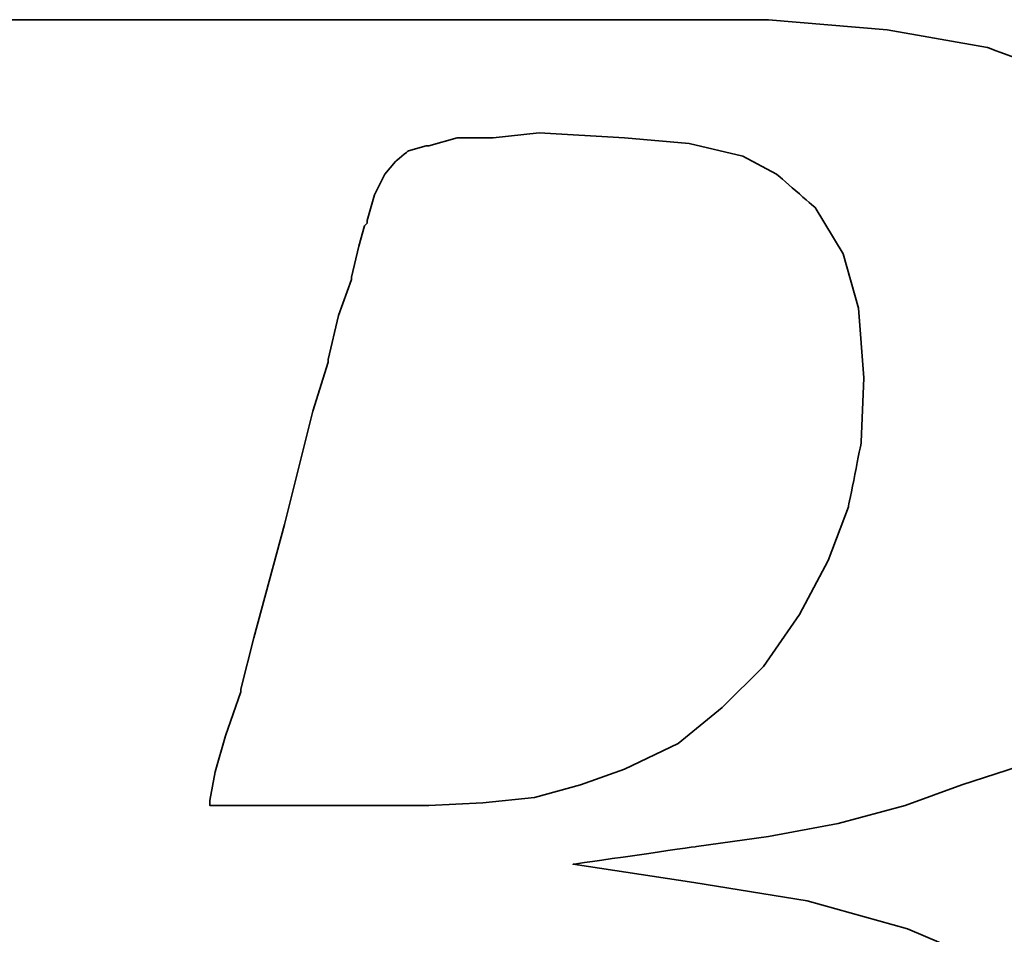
# Model space of a CAD drawing. Header units: millimetres. Extents: x 7 to 901, y 244 to 579.
# Tile 30 of 51: x 700.81 to 703.32, y 350.05 to 352.38. Entities that reach past the tile are written whole.
import ezdxf

# ---------------------------------------------------------------- set-up
doc = ezdxf.new("R2010")
doc.units = ezdxf.units.MM
doc.layers.add('DIM', color=4, linetype='CONTINUOUS')
doc.layers.add('layer 1', color=7, linetype='CONTINUOUS')

# ---------------------------------------------------------------- blocks, each defined once
blk = doc.blocks.new('TBI MOTION logo(完整正式版)')
at = {"layer": 'layer 1', "color": 22, "lineweight": 35}
for points, knots in [([(-64.65375, -6.86375), (-64.65375, -6.86375), (-64.84375, -7.29625), (-64.84375, -7.29625), (-64.84375, -7.29625), (-64.84375, -7.29625), (-64.86875, -7.34375), (-64.86875, -7.34375), (-64.86875, -7.34375), (-64.86875, -7.34375), (-64.86875, -7.36875), (-64.86875, -7.36875), (-64.86875, -7.36875), (-64.86875, -7.36875), (-65.15375, -7.65375), (-65.15375, -7.65375), (-65.15375, -7.65375), (-65.15375, -7.65375), (-65.17875, -7.65375), (-65.17875, -7.65375), (-65.17875, -7.65375), (-65.17875, -7.65375), (-65.20375, -7.67875), (-65.20375, -7.67875), (-65.20375, -7.67875), (-65.20375, -7.67875), (-65.58875, -7.87125), (-65.58875, -7.87125), (-65.58875, -7.87125), (-65.58875, -7.87125), (-65.63375, -7.87125), (-65.63375, -7.87125), (-65.63375, -7.87125), (-65.63375, -7.87125), (-65.65875, -7.89375), (-65.65875, -7.89375), (-65.65875, -7.89375), (-65.65875, -7.89375), (-66.09375, -7.94375), (-66.09375, -7.94375), (-66.09375, -7.94375), (-66.09375, -7.94375), (-66.11375, -7.94375), (-66.11375, -7.94375), (-66.11375, -7.94375), (-66.11375, -7.94375), (-66.16375, -7.94375), (-66.16375, -7.94375), (-66.16375, -7.94375), (-66.16375, -7.94375), (-66.30875, -7.94375), (-66.30875, -7.94375), (-66.30875, -7.94375), (-66.30875, -7.94375), (-66.69375, -7.94375), (-66.69375, -7.94375), (-66.69375, -7.94375), (-66.69375, -7.94375), (-67.07375, -7.94375), (-67.07375, -7.94375), (-67.07375, -7.94375), (-67.07375, -7.94375), (-67.12375, -7.94375), (-67.12375, -7.94375), (-67.12375, -7.94375), (-67.12375, -7.94375), (-67.12375, -7.96625), (-67.12375, -7.96625), (-67.12375, -7.96625), (-67.12375, -7.96625), (-67.14875, -7.99125), (-67.14875, -7.99125), (-67.14875, -7.99125), (-67.14875, -7.99125), (-67.24375, -8.34875), (-67.24375, -8.34875), (-67.24375, -8.34875), (-67.24375, -8.34875), (-67.31375, -8.68625), (-67.31375, -8.68625), (-67.31375, -8.68625), (-67.31375, -8.68625), (-67.26875, -8.68625), (-67.26875, -8.68625), (-67.26875, -8.68625), (-67.26875, -8.68625), (-67.07375, -8.68625), (-67.07375, -8.68625), (-67.07375, -8.68625), (-67.07375, -8.68625), (-66.54875, -8.68625), (-66.54875, -8.68625), (-66.54875, -8.68625), (-66.54875, -8.68625), (-65.82625, -8.68625), (-65.82625, -8.68625), (-65.82625, -8.68625), (-65.82625, -8.68625), (-65.01375, -8.68625), (-65.01375, -8.68625), (-65.01375, -8.68625), (-65.01375, -8.68625), (-64.05375, -8.68625), (-64.05375, -8.68625), (-64.05375, -8.68625), (-64.05375, -8.68625), (-62.08375, -8.68625), (-62.08375, -8.68625), (-62.08375, -8.68625), (-62.08375, -8.68625), (-60.06875, -8.68625), (-60.06875, -8.68625), (-60.06875, -8.68625), (-60.06875, -8.68625), (-59.10875, -8.68625), (-59.10875, -8.68625), (-59.10875, -8.68625), (-59.10875, -8.68625), (-58.29375, -8.68625), (-58.29375, -8.68625), (-58.29375, -8.68625), (-58.29375, -8.68625), (-57.57375, -8.68625), (-57.57375, -8.68625), (-57.57375, -8.68625), (-57.57375, -8.68625), (-57.04875, -8.68625), (-57.04875, -8.68625), (-57.04875, -8.68625), (-57.04875, -8.68625), (-56.85375, -8.68625), (-56.85375, -8.68625), (-56.85375, -8.68625), (-56.85375, -8.68625), (-56.70875, -8.68625), (-56.70875, -8.68625), (-56.70875, -8.68625), (-56.70875, -8.68625), (-56.61375, -8.68625), (-56.61375, -8.68625), (-56.61375, -8.68625), (-56.61375, -8.68625), (-56.56875, -8.68625), (-56.56875, -8.68625), (-56.56875, -8.68625), (-56.56875, -8.68625), (-55.65375, -8.63875), (-55.65375, -8.63875), (-55.65375, -8.63875), (-55.65375, -8.63875), (-54.76875, -8.51875), (-54.76875, -8.51875), (-54.76875, -8.51875), (-54.76875, -8.51875), (-53.90375, -8.30375), (-53.90375, -8.30375), (-53.90375, -8.30375), (-53.90375, -8.30375), (-53.08875, -8.03875), (-53.08875, -8.03875), (-53.08875, -8.03875), (-53.08875, -8.03875), (-52.34375, -7.65375), (-52.34375, -7.65375), (-52.34375, -7.65375), (-52.34375, -7.65375), (-51.69875, -7.29625), (-51.69875, -7.29625), (-51.69875, -7.29625), (-51.69875, -7.29625), (-51.21875, -6.91125), (-51.21875, -6.91125), (-51.21875, -6.91125), (-51.21875, -6.91125), (-50.83375, -6.50375), (-50.83375, -6.50375), (-50.83375, -6.50375), (-50.83375, -6.50375), (-50.44875, -5.94875), (-50.44875, -5.94875), (-50.44875, -5.94875), (-50.44875, -5.94875), (-50.13875, -5.30375), (-50.13875, -5.30375), (-50.13875, -5.30375), (-50.13875, -5.30375), (-49.99375, -4.65375), (-49.99375, -4.65375), (-49.99375, -4.65375), (-49.99375, -4.65375), (-49.92375, -3.98375), (-49.92375, -3.98375), (-49.92375, -3.98375), (-49.92375, -3.98375), (-49.99375, -3.19374), (-49.99375, -3.19374), (-49.99375, -3.19374), (-49.99375, -3.19374), (-50.23374, -2.44874), (-50.23374, -2.44874), (-50.23374, -2.44874), (-50.23374, -2.44874), (-50.59375, -1.87374), (-50.59375, -1.87374), (-50.59375, -1.87374), (-50.59375, -1.87374), (-51.09875, -1.31874), (-51.09875, -1.31874), (-51.09875, -1.31874), (-51.09875, -1.31874), (-51.74375, -0.81875), (-51.74375, -0.81875), (-51.74375, -0.81875), (-51.74375, -0.81875), (-52.53875, -0.48125), (-52.53875, -0.48125), (-52.53875, -0.48125), (-52.53875, -0.48125), (-53.47375, -0.21875), (-53.47375, -0.21875), (-53.47375, -0.21875), (-53.47375, -0.21875), (-54.52875, -0.04874), (-54.52875, -0.04874), (-54.52875, -0.04874), (-54.52875, -0.04874), (-55.65375, 0.12125), (-55.65375, 0.12125), (-55.65375, 0.12125), (-55.65375, 0.12125), (-54.50375, 0.28624), (-54.50375, 0.28624), (-54.50375, 0.28624), (-54.50375, 0.28624), (-53.83375, 0.38124), (-53.83375, 0.38124), (-53.83375, 0.38124), (-53.83375, 0.38124), (-53.18375, 0.50125), (-53.18375, 0.50125), (-53.18375, 0.50125), (-53.18375, 0.50125), (-52.55875, 0.66874), (-52.55875, 0.66874), (-52.55875, 0.66874), (-52.55875, 0.66874), (-52.03375, 0.86124), (-52.03375, 0.86124), (-52.03375, 0.86124), (-52.03375, 0.86124), (-51.50374, 1.03124), (-51.50374, 1.03124), (-51.50374, 1.03124), (-51.50374, 1.03124), (-51.09875, 1.27125), (-51.09875, 1.27125), (-51.09875, 1.27125), (-51.09875, 1.27125), (-50.71375, 1.48624), (-50.71375, 1.48624), (-50.71375, 1.48624), (-50.71375, 1.48624), (-50.37625, 1.77625), (-50.37625, 1.77625), (-50.37625, 1.77625), (-50.37625, 1.77625), (-49.82375, 2.37625), (-49.82375, 2.37625), (-49.82375, 2.37625), (-49.82375, 2.37625), (-49.41875, 2.99625), (-49.41875, 2.99625), (-49.41875, 2.99625), (-49.41875, 2.99625), (-49.22375, 3.76625), (-49.22375, 3.76625), (-49.22375, 3.76625), (-49.22375, 3.76625), (-49.15375, 4.50874), (-49.15375, 4.50874), (-49.15375, 4.50874), (-49.15375, 4.50874), (-49.20375, 5.25125), (-49.20375, 5.25125), (-49.20375, 5.25125), (-49.20375, 5.25125), (-49.41875, 5.92625), (-49.41875, 5.92625), (-49.41875, 5.92625), (-49.41875, 5.92625), (-49.77875, 6.47625), (-49.77875, 6.47625), (-49.77875, 6.47625), (-49.77875, 6.47625), (-50.33125, 7.02624), (-50.33125, 7.02624), (-50.33125, 7.02624), (-50.33125, 7.02624), (-51.00125, 7.43625), (-51.00125, 7.43625), (-51.00125, 7.43625), (-51.00125, 7.43625), (-51.79375, 7.72625), (-51.79375, 7.72625), (-51.79375, 7.72625), (-51.79375, 7.72625), (-52.72875, 7.89124), (-52.72875, 7.89124), (-52.72875, 7.89124), (-52.72875, 7.89124), (-53.83375, 7.98625), (-53.83375, 7.98625), (-53.83375, 7.98625), (-53.83375, 7.98625), (-53.92875, 7.98625), (-53.92875, 7.98625), (-53.92875, 7.98625), (-53.92875, 7.98625), (-54.26375, 7.98625), (-54.26375, 7.98625), (-54.26375, 7.98625), (-54.26375, 7.98625), (-54.74375, 7.98625), (-54.74375, 7.98625), (-54.74375, 7.98625), (-54.74375, 7.98625), (-55.36875, 7.98625), (-55.36875, 7.98625), (-55.36875, 7.98625), (-55.36875, 7.98625), (-56.13375, 7.98625), (-56.13375, 7.98625), (-56.13375, 7.98625), (-56.13375, 7.98625), (-56.94875, 7.98625), (-56.94875, 7.98625), (-56.94875, 7.98625), (-56.94875, 7.98625), (-58.77625, 7.98625), (-58.77625, 7.98625), (-58.77625, 7.98625), (-58.77625, 7.98625), (-60.59875, 7.98625), (-60.59875, 7.98625), (-60.59875, 7.98625), (-60.59875, 7.98625), (-61.41375, 7.98625), (-61.41375, 7.98625), (-61.41375, 7.98625), (-61.41375, 7.98625), (-62.17875, 7.98625), (-62.17875, 7.98625), (-62.17875, 7.98625), (-62.17875, 7.98625), (-62.80375, 7.98625), (-62.80375, 7.98625), (-62.80375, 7.98625), (-62.80375, 7.98625), (-63.30625, 7.98625), (-63.30625, 7.98625), (-63.30625, 7.98625), (-63.30625, 7.98625), (-63.57375, 7.98625), (-63.57375, 7.98625), (-63.57375, 7.98625), (-63.57375, 7.98625), (-63.57375, 7.96375), (-63.57375, 7.96375), (-63.57375, 7.96375), (-63.57375, 7.96375), (-63.59875, 7.94125), (-63.59875, 7.94125), (-63.59875, 7.94125), (-63.59875, 7.94125), (-63.69375, 7.55625), (-63.69375, 7.55625), (-63.69375, 7.55625), (-63.69375, 7.55625), (-63.76375, 7.24624), (-63.76375, 7.24624), (-63.76375, 7.24624), (-63.76375, 7.24624), (-63.23875, 7.24624), (-63.23875, 7.24624), (-63.23875, 7.24624), (-63.23875, 7.24624), (-62.75875, 7.24624), (-62.75875, 7.24624), (-62.75875, 7.24624), (-62.75875, 7.24624), (-62.61125, 7.24624), (-62.61125, 7.24624), (-62.61125, 7.24624), (-62.61125, 7.24624), (-62.56625, 7.24624), (-62.56625, 7.24624), (-62.56625, 7.24624), (-62.56625, 7.24624), (-62.22875, 7.24624), (-62.22875, 7.24624), (-62.22875, 7.24624), (-62.22875, 7.24624), (-62.20375, 7.24624), (-62.20375, 7.24624), (-62.20375, 7.24624), (-62.20375, 7.24624), (-62.17875, 7.21875), (-62.17875, 7.21875), (-62.17875, 7.21875), (-62.17875, 7.21875), (-61.96375, 7.17125), (-61.96375, 7.17125), (-61.96375, 7.17125), (-61.96375, 7.17125), (-61.72375, 7.12624), (-61.72375, 7.12624), (-61.72375, 7.12624), (-61.72375, 7.12624), (-61.70375, 7.12624), (-61.70375, 7.12624), (-61.70375, 7.12624), (-61.70375, 7.12624), (-61.55875, 7.07624), (-61.55875, 7.07624), (-61.55875, 7.07624), (-61.55875, 7.07624), (-61.50875, 7.07624), (-61.50875, 7.07624), (-61.50875, 7.07624), (-61.50875, 7.07624), (-61.48375, 7.02624), (-61.48375, 7.02624), (-61.48375, 7.02624), (-61.48375, 7.02624), (-61.31875, 6.83375), (-61.31875, 6.83375), (-61.31875, 6.83375), (-61.31875, 6.83375), (-61.29375, 6.81125), (-61.29375, 6.81125), (-61.29375, 6.81125), (-61.29375, 6.81125), (-61.29375, 6.78625), (-61.29375, 6.78625), (-61.29375, 6.78625), (-61.29375, 6.78625), (-61.19875, 6.50124), (-61.19875, 6.50124), (-61.19875, 6.50124), (-61.19875, 6.50124), (-61.17375, 6.45124), (-61.17375, 6.45124), (-61.17375, 6.45124), (-61.17375, 6.45124), (-61.19875, 6.40625), (-61.19875, 6.40625), (-61.19875, 6.40625), (-61.19875, 6.40625), (-61.26875, 5.99624), (-61.26875, 5.99624), (-61.26875, 5.99624), (-61.26875, 5.99624), (-61.26875, 5.85125), (-61.26875, 5.85125), (-61.26875, 5.85125), (-61.26875, 5.85125), (-61.26875, 5.82625), (-61.26875, 5.82625), (-61.26875, 5.82625), (-61.26875, 5.82625), (-61.29375, 5.80625), (-61.29375, 5.80625), (-61.29375, 5.80625), (-61.29375, 5.80625), (-61.34125, 5.66125), (-61.34125, 5.66125), (-61.34125, 5.66125), (-61.34125, 5.66125), (-61.41375, 5.44625), (-61.41375, 5.44625), (-61.41375, 5.44625), (-61.41375, 5.44625), (-61.48375, 5.15625), (-61.48375, 5.15625), (-61.48375, 5.15625), (-61.48375, 5.15625), (-61.58375, 4.82124), (-61.58375, 4.82124), (-61.58375, 4.82124), (-61.58375, 4.82124), (-61.79875, 4.00375), (-61.79875, 4.00375), (-61.79875, 4.00375), (-61.79875, 4.00375), (-62.05875, 2.99625), (-62.05875, 2.99625), (-62.05875, 2.99625), (-62.05875, 2.99625), (-62.34875, 1.91625), (-62.34875, 1.91625), (-62.34875, 1.91625), (-62.34875, 1.91625), (-62.97375, -0.41124), (-62.97375, -0.41124), (-62.97375, -0.41124), (-62.97375, -0.41124), (-63.59875, -2.75875), (-63.59875, -2.75875), (-63.59875, -2.75875), (-63.59875, -2.75875), (-63.88375, -3.86374), (-63.88375, -3.86374), (-63.88375, -3.86374), (-63.88375, -3.86374), (-64.14875, -4.82374), (-64.14875, -4.82374), (-64.14875, -4.82374), (-64.14875, -4.82374), (-64.36375, -5.64125), (-64.36375, -5.64125), (-64.36375, -5.64125), (-64.36375, -5.64125), (-64.43625, -5.97625), (-64.43625, -5.97625), (-64.43625, -5.97625), (-64.43625, -5.97625), (-64.50875, -6.28625), (-64.50875, -6.28625), (-64.50875, -6.28625), (-64.50875, -6.28625), (-64.50875, -6.30875), (-64.50875, -6.30875), (-64.50875, -6.30875), (-64.50875, -6.30875), (-64.57875, -6.50375), (-64.57875, -6.50375), (-64.57875, -6.50375), (-64.57875, -6.50375), (-64.62875, -6.69625), (-64.62875, -6.69625), (-64.62875, -6.69625), (-64.62875, -6.69625), (-64.62875, -6.76875), (-64.62875, -6.76875), (-64.62875, -6.76875), (-64.62875, -6.76875), (-64.62875, -6.81375), (-64.62875, -6.81375), (-64.62875, -6.81375), (-64.62875, -6.81375), (-64.62875, -6.83875), (-64.62875, -6.83875), (-64.62875, -6.83875), (-64.62875, -6.83875), (-64.65375, -6.86375), (-64.65375, -6.86375)], [0, 0, 0, 0, 0.0071942, 0.0071942, 0.0071942, 0.0071943, 0.0143885, 0.0143885, 0.0143885, 0.0143885, 0.0215827, 0.0215827, 0.0215827, 0.0215827, 0.028777, 0.028777, 0.028777, 0.028777, 0.0359712, 0.0359712, 0.0359712, 0.0359712, 0.0431655, 0.0431655, 0.0431655, 0.0431655, 0.0503597, 0.0503597, 0.0503597, 0.0503597, 0.057554, 0.057554, 0.057554, 0.057554, 0.0647482, 0.0647482, 0.0647482, 0.0647482, 0.0719424, 0.0719424, 0.0719424, 0.0719425, 0.0791367, 0.0791367, 0.0791367, 0.0791367, 0.0863309, 0.0863309, 0.0863309, 0.0863309, 0.0935252, 0.0935252, 0.0935252, 0.0935252, 0.1007194, 0.1007194, 0.1007194, 0.1007194, 0.1079137, 0.1079137, 0.1079137, 0.1079137, 0.1151079, 0.1151079, 0.1151079, 0.1151079, 0.1223022, 0.1223022, 0.1223022, 0.1223022, 0.1294964, 0.1294964, 0.1294964, 0.1294964, 0.1366906, 0.1366906, 0.1366906, 0.1366907, 0.1438849, 0.1438849, 0.1438849, 0.1438849, 0.1510791, 0.1510791, 0.1510791, 0.1510791, 0.1582734, 0.1582734, 0.1582734, 0.1582734, 0.1654676, 0.1654676, 0.1654676, 0.1654676, 0.1726619, 0.1726619, 0.1726619, 0.1726619, 0.1798561, 0.1798561, 0.1798561, 0.1798561, 0.1870504, 0.1870504, 0.1870504, 0.1870504, 0.1942446, 0.1942446, 0.1942446, 0.1942446, 0.2014388, 0.2014388, 0.2014388, 0.2014389, 0.2086331, 0.2086331, 0.2086331, 0.2086331, 0.2158273, 0.2158273, 0.2158273, 0.2158273, 0.2230216, 0.2230216, 0.2230216, 0.2230216, 0.2302158, 0.2302158, 0.2302158, 0.2302158, 0.2374101, 0.2374101, 0.2374101, 0.2374101, 0.2446043, 0.2446043, 0.2446043, 0.2446043, 0.2517986, 0.2517986, 0.2517986, 0.2517986, 0.2589928, 0.2589928, 0.2589928, 0.2589928, 0.2661871, 0.2661871, 0.2661871, 0.2661871, 0.2733813, 0.2733813, 0.2733813, 0.2733813, 0.2805755, 0.2805755, 0.2805755, 0.2805755, 0.2877698, 0.2877698, 0.2877698, 0.2877698, 0.294964, 0.294964, 0.294964, 0.294964, 0.3021583, 0.3021583, 0.3021583, 0.3021583, 0.3093525, 0.3093525, 0.3093525, 0.3093525, 0.3165468, 0.3165468, 0.3165468, 0.3165468, 0.323741, 0.323741, 0.323741, 0.323741, 0.3309353, 0.3309353, 0.3309353, 0.3309353, 0.3381295, 0.3381295, 0.3381295, 0.3381295, 0.3453237, 0.3453237, 0.3453237, 0.3453238, 0.352518, 0.352518, 0.352518, 0.352518, 0.3597122, 0.3597122, 0.3597122, 0.3597122, 0.3669065, 0.3669065, 0.3669065, 0.3669065, 0.3741007, 0.3741007, 0.3741007, 0.3741007, 0.381295, 0.381295, 0.381295, 0.381295, 0.3884892, 0.3884892, 0.3884892, 0.3884892, 0.3956835, 0.3956835, 0.3956835, 0.3956835, 0.4028777, 0.4028777, 0.4028777, 0.4028777, 0.4100719, 0.4100719, 0.4100719, 0.410072, 0.4172662, 0.4172662, 0.4172662, 0.4172662, 0.4244604, 0.4244604, 0.4244604, 0.4244604, 0.4316547, 0.4316547, 0.4316547, 0.4316547, 0.4388489, 0.4388489, 0.4388489, 0.4388489, 0.4460432, 0.4460432, 0.4460432, 0.4460432, 0.4532374, 0.4532374, 0.4532374, 0.4532374, 0.4604317, 0.4604317, 0.4604317, 0.4604317, 0.4676259, 0.4676259, 0.4676259, 0.4676259, 0.4748201, 0.4748201, 0.4748201, 0.4748202, 0.4820144, 0.4820144, 0.4820144, 0.4820144, 0.4892086, 0.4892086, 0.4892086, 0.4892086, 0.4964029, 0.4964029, 0.4964029, 0.4964029, 0.5035971, 0.5035971, 0.5035971, 0.5035971, 0.5107914, 0.5107914, 0.5107914, 0.5107914, 0.5179856, 0.5179856, 0.5179856, 0.5179856, 0.5251799, 0.5251799, 0.5251799, 0.5251799, 0.5323741, 0.5323741, 0.5323741, 0.5323741, 0.5395683, 0.5395683, 0.5395683, 0.5395684, 0.5467626, 0.5467626, 0.5467626, 0.5467626, 0.5539568, 0.5539568, 0.5539568, 0.5539568, 0.5611511, 0.5611511, 0.5611511, 0.5611511, 0.5683453, 0.5683453, 0.5683453, 0.5683453, 0.5755396, 0.5755396, 0.5755396, 0.5755396, 0.5827338, 0.5827338, 0.5827338, 0.5827338, 0.5899281, 0.5899281, 0.5899281, 0.5899281, 0.5971223, 0.5971223, 0.5971223, 0.5971223, 0.6043165, 0.6043165, 0.6043165, 0.6043166, 0.6115108, 0.6115108, 0.6115108, 0.6115108, 0.618705, 0.618705, 0.618705, 0.618705, 0.6258993, 0.6258993, 0.6258993, 0.6258993, 0.6330935, 0.6330935, 0.6330935, 0.6330935, 0.6402878, 0.6402878, 0.6402878, 0.6402878, 0.647482, 0.647482, 0.647482, 0.647482, 0.6546763, 0.6546763, 0.6546763, 0.6546763, 0.6618705, 0.6618705, 0.6618705, 0.6618705, 0.6690647, 0.6690647, 0.6690647, 0.6690648, 0.676259, 0.676259, 0.676259, 0.676259, 0.6834532, 0.6834532, 0.6834532, 0.6834532, 0.6906475, 0.6906475, 0.6906475, 0.6906475, 0.6978417, 0.6978417, 0.6978417, 0.6978417, 0.705036, 0.705036, 0.705036, 0.705036, 0.7122302, 0.7122302, 0.7122302, 0.7122302, 0.7194245, 0.7194245, 0.7194245, 0.7194245, 0.7266187, 0.7266187, 0.7266187, 0.7266187, 0.7338129, 0.7338129, 0.7338129, 0.733813, 0.7410072, 0.7410072, 0.7410072, 0.7410072, 0.7482014, 0.7482014, 0.7482014, 0.7482014, 0.7553957, 0.7553957, 0.7553957, 0.7553957, 0.7625899, 0.7625899, 0.7625899, 0.7625899, 0.7697842, 0.7697842, 0.7697842, 0.7697842, 0.7769784, 0.7769784, 0.7769784, 0.7769784, 0.7841727, 0.7841727, 0.7841727, 0.7841727, 0.7913669, 0.7913669, 0.7913669, 0.7913669, 0.7985612, 0.7985612, 0.7985612, 0.7985612, 0.8057554, 0.8057554, 0.8057554, 0.8057554, 0.8129496, 0.8129496, 0.8129496, 0.8129497, 0.8201439, 0.8201439, 0.8201439, 0.8201439, 0.8273381, 0.8273381, 0.8273381, 0.8273381, 0.8345324, 0.8345324, 0.8345324, 0.8345324, 0.8417266, 0.8417266, 0.8417266, 0.8417266, 0.8489209, 0.8489209, 0.8489209, 0.8489209, 0.8561151, 0.8561151, 0.8561151, 0.8561151, 0.8633094, 0.8633094, 0.8633094, 0.8633094, 0.8705036, 0.8705036, 0.8705036, 0.8705036, 0.8776978, 0.8776978, 0.8776978, 0.8776979, 0.8848921, 0.8848921, 0.8848921, 0.8848921, 0.8920863, 0.8920863, 0.8920863, 0.8920863, 0.8992806, 0.8992806, 0.8992806, 0.8992806, 0.9064748, 0.9064748, 0.9064748, 0.9064748, 0.9136691, 0.9136691, 0.9136691, 0.9136691, 0.9208633, 0.9208633, 0.9208633, 0.9208633, 0.9280576, 0.9280576, 0.9280576, 0.9280576, 0.9352518, 0.9352518, 0.9352518, 0.9352518, 0.942446, 0.942446, 0.942446, 0.9424461, 0.9496403, 0.9496403, 0.9496403, 0.9496403, 0.9568345, 0.9568345, 0.9568345, 0.9568345, 0.9640288, 0.9640288, 0.9640288, 0.9640288, 0.971223, 0.971223, 0.971223, 0.971223, 0.9784173, 0.9784173, 0.9784173, 0.9784173, 0.9856115, 0.9856115, 0.9856115, 0.9856115, 0.9928058, 0.9928058, 0.9928058, 0.9928058, 1, 1, 1, 1]), ([(-57.50375, 6.35625), (-57.50375, 6.35625), (-57.57375, 6.11625), (-57.57375, 6.11625), (-57.57375, 6.11625), (-57.57375, 6.11625), (-57.57375, 6.09125), (-57.57375, 6.09125), (-57.57375, 6.09125), (-57.57375, 6.09125), (-57.59875, 6.06625), (-57.59875, 6.06625), (-57.59875, 6.06625), (-57.59875, 6.06625), (-57.64875, 5.87625), (-57.64875, 5.87625), (-57.64875, 5.87625), (-57.64875, 5.87625), (-57.71875, 5.58875), (-57.71875, 5.58875), (-57.71875, 5.58875), (-57.71875, 5.58875), (-57.71875, 5.56625), (-57.71875, 5.56625), (-57.71875, 5.56625), (-57.71875, 5.56625), (-57.83875, 5.23125), (-57.83875, 5.23125), (-57.83875, 5.23125), (-57.83875, 5.23125), (-57.93625, 4.82124), (-57.93625, 4.82124), (-57.93625, 4.82124), (-57.93625, 4.82124), (-57.93625, 4.79624), (-57.93625, 4.79624), (-57.93625, 4.79624), (-57.93625, 4.79624), (-58.07875, 4.34125), (-58.07875, 4.34125), (-58.07875, 4.34125), (-58.07875, 4.34125), (-58.34375, 3.28625), (-58.34375, 3.28625), (-58.34375, 3.28625), (-58.34375, 3.28625), (-58.62875, 2.23124), (-58.62875, 2.23124), (-58.62875, 2.23124), (-58.62875, 2.23124), (-58.74875, 1.75125), (-58.74875, 1.75125), (-58.74875, 1.75125), (-58.74875, 1.75125), (-58.74875, 1.72625), (-58.74875, 1.72625), (-58.74875, 1.72625), (-58.74875, 1.72625), (-58.89375, 1.31625), (-58.89375, 1.31625), (-58.89375, 1.31625), (-58.89375, 1.31625), (-58.98875, 0.98124), (-58.98875, 0.98124), (-58.98875, 0.98124), (-58.98875, 0.98124), (-59.03875, 0.71625), (-59.03875, 0.71625), (-59.03875, 0.71625), (-59.03875, 0.71625), (-59.03875, 0.66874), (-59.03875, 0.66874), (-59.03875, 0.66874), (-59.03875, 0.66874), (-58.91875, 0.66874), (-58.91875, 0.66874), (-58.91875, 0.66874), (-58.91875, 0.66874), (-58.53375, 0.66874), (-58.53375, 0.66874), (-58.53375, 0.66874), (-58.53375, 0.66874), (-58.10375, 0.66874), (-58.10375, 0.66874), (-58.10375, 0.66874), (-58.10375, 0.66874), (-57.66875, 0.66874), (-57.66875, 0.66874), (-57.66875, 0.66874), (-57.66875, 0.66874), (-57.33375, 0.66874), (-57.33375, 0.66874), (-57.33375, 0.66874), (-57.33375, 0.66874), (-57.09375, 0.66874), (-57.09375, 0.66874), (-57.09375, 0.66874), (-57.09375, 0.66874), (-56.99875, 0.66874), (-56.99875, 0.66874), (-56.99875, 0.66874), (-56.99875, 0.66874), (-56.49375, 0.69374), (-56.49375, 0.69374), (-56.49375, 0.69374), (-56.49375, 0.69374), (-56.01375, 0.74374), (-56.01375, 0.74374), (-56.01375, 0.74374), (-56.01375, 0.74374), (-55.58375, 0.86124), (-55.58375, 0.86124), (-55.58375, 0.86124), (-55.58375, 0.86124), (-55.17375, 1.00624), (-55.17375, 1.00624), (-55.17375, 1.00624), (-55.17375, 1.00624), (-54.67375, 1.24625), (-54.67375, 1.24625), (-54.67375, 1.24625), (-54.67375, 1.24625), (-54.26375, 1.58124), (-54.26375, 1.58124), (-54.26375, 1.58124), (-54.26375, 1.58124), (-53.87875, 1.96374), (-53.87875, 1.96374), (-53.87875, 1.96374), (-53.87875, 1.96374), (-53.54375, 2.44625), (-53.54375, 2.44625), (-53.54375, 2.44625), (-53.54375, 2.44625), (-53.27875, 2.95125), (-53.27875, 2.95125), (-53.27875, 2.95125), (-53.27875, 2.95125), (-53.08875, 3.45124), (-53.08875, 3.45124), (-53.08875, 3.45124), (-53.08875, 3.45124), (-52.96875, 4.05124), (-52.96875, 4.05124), (-52.96875, 4.05124), (-52.96875, 4.05124), (-52.94375, 4.65125), (-52.94375, 4.65125), (-52.94375, 4.65125), (-52.94375, 4.65125), (-52.99375, 5.30125), (-52.99375, 5.30125), (-52.99375, 5.30125), (-52.99375, 5.30125), (-53.13875, 5.80625), (-53.13875, 5.80625), (-53.13875, 5.80625), (-53.13875, 5.80625), (-53.39875, 6.23625), (-53.39875, 6.23625), (-53.39875, 6.23625), (-53.39875, 6.23625), (-53.75875, 6.54875), (-53.75875, 6.54875), (-53.75875, 6.54875), (-53.75875, 6.54875), (-54.07375, 6.71625), (-54.07375, 6.71625), (-54.07375, 6.71625), (-54.07375, 6.71625), (-54.57375, 6.83375), (-54.57375, 6.83375), (-54.57375, 6.83375), (-54.57375, 6.83375), (-55.17375, 6.88625), (-55.17375, 6.88625), (-55.17375, 6.88625), (-55.17375, 6.88625), (-55.96875, 6.93125), (-55.96875, 6.93125), (-55.96875, 6.93125), (-55.96875, 6.93125), (-56.39875, 6.88625), (-56.39875, 6.88625), (-56.39875, 6.88625), (-56.39875, 6.88625), (-56.42125, 6.88625), (-56.42125, 6.88625), (-56.42125, 6.88625), (-56.42125, 6.88625), (-56.73375, 6.88625), (-56.73375, 6.88625), (-56.73375, 6.88625), (-56.73375, 6.88625), (-56.99875, 6.81125), (-56.99875, 6.81125), (-56.99875, 6.81125), (-56.99875, 6.81125), (-57.02375, 6.81125), (-57.02375, 6.81125), (-57.02375, 6.81125), (-57.02375, 6.81125), (-57.18875, 6.76625), (-57.18875, 6.76625), (-57.18875, 6.76625), (-57.18875, 6.76625), (-57.30875, 6.66625), (-57.30875, 6.66625), (-57.30875, 6.66625), (-57.30875, 6.66625), (-57.40875, 6.54875), (-57.40875, 6.54875), (-57.40875, 6.54875), (-57.40875, 6.54875), (-57.50375, 6.35625), (-57.50375, 6.35625)], [0, 0, 0, 0, 0.0185185, 0.0185185, 0.0185185, 0.0185185, 0.037037, 0.037037, 0.037037, 0.037037, 0.0555556, 0.0555556, 0.0555556, 0.0555556, 0.0740741, 0.0740741, 0.0740741, 0.0740741, 0.0925926, 0.0925926, 0.0925926, 0.0925926, 0.1111111, 0.1111111, 0.1111111, 0.1111111, 0.1296296, 0.1296296, 0.1296296, 0.1296296, 0.1481481, 0.1481481, 0.1481481, 0.1481482, 0.1666667, 0.1666667, 0.1666667, 0.1666667, 0.1851852, 0.1851852, 0.1851852, 0.1851852, 0.2037037, 0.2037037, 0.2037037, 0.2037037, 0.2222222, 0.2222222, 0.2222222, 0.2222222, 0.2407407, 0.2407407, 0.2407407, 0.2407408, 0.2592593, 0.2592593, 0.2592593, 0.2592593, 0.2777778, 0.2777778, 0.2777778, 0.2777778, 0.2962963, 0.2962963, 0.2962963, 0.2962963, 0.3148148, 0.3148148, 0.3148148, 0.3148148, 0.3333333, 0.3333333, 0.3333333, 0.3333333, 0.3518519, 0.3518519, 0.3518519, 0.3518519, 0.3703704, 0.3703704, 0.3703704, 0.3703704, 0.3888889, 0.3888889, 0.3888889, 0.3888889, 0.4074074, 0.4074074, 0.4074074, 0.4074074, 0.4259259, 0.4259259, 0.4259259, 0.4259259, 0.4444444, 0.4444444, 0.4444444, 0.4444445, 0.462963, 0.462963, 0.462963, 0.462963, 0.4814815, 0.4814815, 0.4814815, 0.4814815, 0.5, 0.5, 0.5, 0.5, 0.5185185, 0.5185185, 0.5185185, 0.5185185, 0.537037, 0.537037, 0.537037, 0.537037, 0.5555556, 0.5555556, 0.5555556, 0.5555556, 0.5740741, 0.5740741, 0.5740741, 0.5740741, 0.5925926, 0.5925926, 0.5925926, 0.5925926, 0.6111111, 0.6111111, 0.6111111, 0.6111111, 0.6296296, 0.6296296, 0.6296296, 0.6296296, 0.6481481, 0.6481481, 0.6481481, 0.6481482, 0.6666667, 0.6666667, 0.6666667, 0.6666667, 0.6851852, 0.6851852, 0.6851852, 0.6851852, 0.7037037, 0.7037037, 0.7037037, 0.7037037, 0.7222222, 0.7222222, 0.7222222, 0.7222222, 0.7407407, 0.7407407, 0.7407407, 0.7407408, 0.7592593, 0.7592593, 0.7592593, 0.7592593, 0.7777778, 0.7777778, 0.7777778, 0.7777778, 0.7962963, 0.7962963, 0.7962963, 0.7962963, 0.8148148, 0.8148148, 0.8148148, 0.8148148, 0.8333333, 0.8333333, 0.8333333, 0.8333333, 0.8518519, 0.8518519, 0.8518519, 0.8518519, 0.8703704, 0.8703704, 0.8703704, 0.8703704, 0.8888889, 0.8888889, 0.8888889, 0.8888889, 0.9074074, 0.9074074, 0.9074074, 0.9074074, 0.9259259, 0.9259259, 0.9259259, 0.9259259, 0.9444444, 0.9444444, 0.9444444, 0.9444445, 0.962963, 0.962963, 0.962963, 0.962963, 0.9814815, 0.9814815, 0.9814815, 0.9814815, 1, 1, 1, 1])]:
    blk.add_open_spline(points, degree=3, knots=knots, dxfattribs=at)

msp = doc.modelspace()

# ---------------------------------------------------------------- block references
at = {"layer": 'DIM', "color": 7, "xscale": 0.2736514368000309, "yscale": 0.2736514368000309, "zscale": 0.2736514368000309}
msp.add_blockref('TBI MOTION logo(完整正式版)', (717.4543, 350.1926), dxfattribs=at)

doc.saveas('drawing.dxf')
